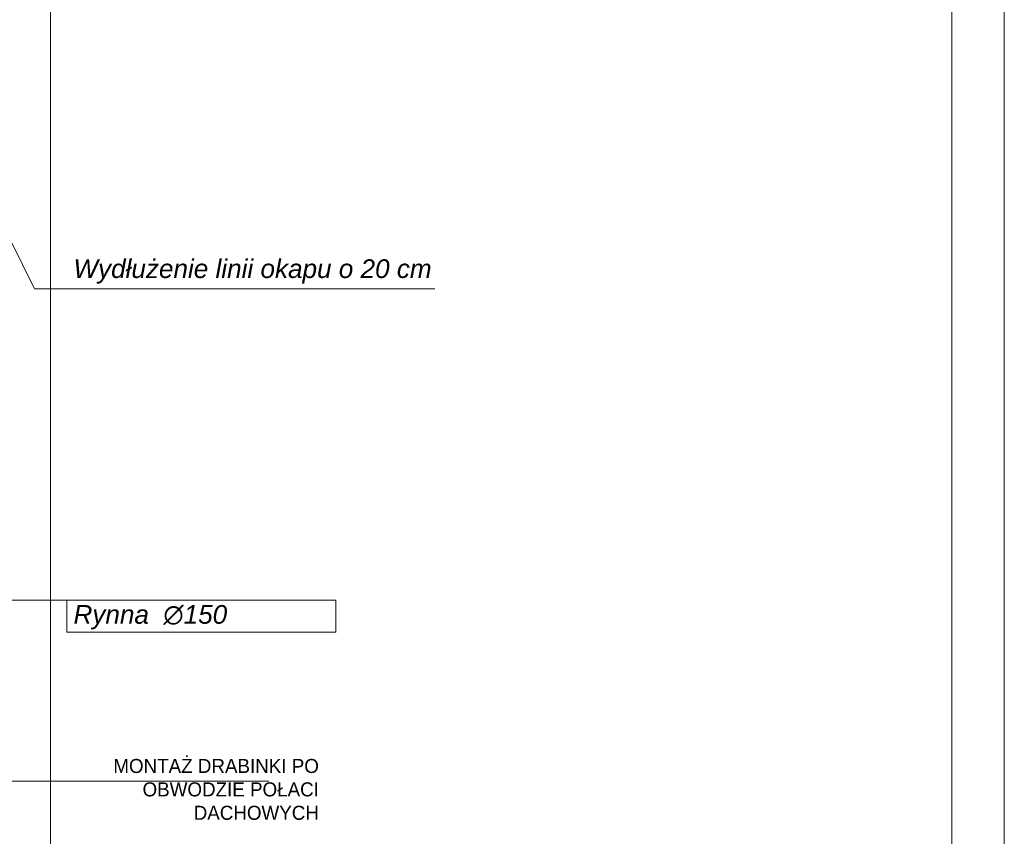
# Model space of a CAD drawing. Header units: millimetres. Extents: x -740 to 33545, y -26688 to 22494.
# Tile 69 of 256: x 11932 to 12774, y 6753 to 7450. Entities that reach past the tile are written whole.
import ezdxf

# ---------------------------------------------------------------- set-up
doc = ezdxf.new("R2010")
doc.units = ezdxf.units.MM
doc.header["$MEASUREMENT"] = 0
for name, color, linetype, lineweight in [('A_wymiarowanie', 252, 'Continuous', 9), ('linia opisowa', 252, 'Continuous', 9), ('Nowe_820-G Rysunki Obrazki_Nr_pióra__23', 252, 'Continuous', 15), ('wymiarowanie', 252, 'Continuous', 9)]:
    doc.layers.add(name, color=color, linetype=linetype, lineweight=lineweight)
doc.styles.add('styl1', font='arial.ttf', dxfattribs={"height": 15})

msp = doc.modelspace()

# ---------------------------------------------------------------- linework, layer by layer
at = {"layer": 'A_wymiarowanie'}
msp.add_line((12145.29, 6799.7), (11830.41, 6799.69), dxfattribs=at)
at = {"layer": 'Nowe_820-G Rysunki Obrazki_Nr_pióra__23', "linetype": 'Continuous', "lineweight": 15}
msp.add_lwpolyline([(12728.99, 8119.48), (12728.99, 5249.28)], dxfattribs=at)
at = {"layer": 'wymiarowanie'}
for p, q in [((11944.88, 7220.45), (11892.33, 7327.06)), ((12287.17, 7220.45), (11944.88, 7220.45)), ((11972.5, 6954.53), (11917.4, 6954.53))]:
    msp.add_line(p, q, dxfattribs=at)
msp.add_lwpolyline([(8573.71, 8148.27), (8573.71, 5178.27), (12773.71, 5178.27), (12773.71, 8148.27), (8573.71, 8148.27)], dxfattribs=at)
at = {"layer": 'wymiarowanie', "linetype": 'Continuous', "lineweight": 15}
msp.add_lwpolyline([(11958.67, 8099.16), (11958.67, 5249.28)], dxfattribs=at)
at = {"layer": 'wymiarowanie'}
msp.add_lwpolyline([(11972.5, 6954.53), (12202.58, 6954.53), (12202.58, 6927.16), (11972.5, 6927.16)], close=True, dxfattribs=at)

# ---------------------------------------------------------------- texts
at = {"layer": 'A_wymiarowanie', "insert": (12188.02, 6818.8), "char_height": 12, "width": 223.2778, "attachment_point": 3, "style": 'styl1'}
msp.add_mtext('{\\fCentury Gothic|b0|i0|c238|p34;MONTAŻ DRABINKI PO }{\\fCentury Gothic|b0|i0|c238|p34;OBWODZIE POŁACI }{\\fCentury Gothic|b0|i0|c238|p34;DACHOWYCH}', dxfattribs=at)
at = {"layer": 'linia opisowa', "char_height": 15.96, "attachment_point": 7}
for s, insert, width in [('{\\fArial|b0|i1|c238|p0;Wydłużenie linii okapu o 20 cm}', (11978.28, 7224.93), 406.4755), ('{\\fArial|b0|i1|c238|p0;Rynna  ∅150}', (11978.34, 6929.49), 278.7922)]:
    msp.add_mtext(s, dxfattribs=dict(at, insert=insert, width=width))

doc.saveas('drawing.dxf')
